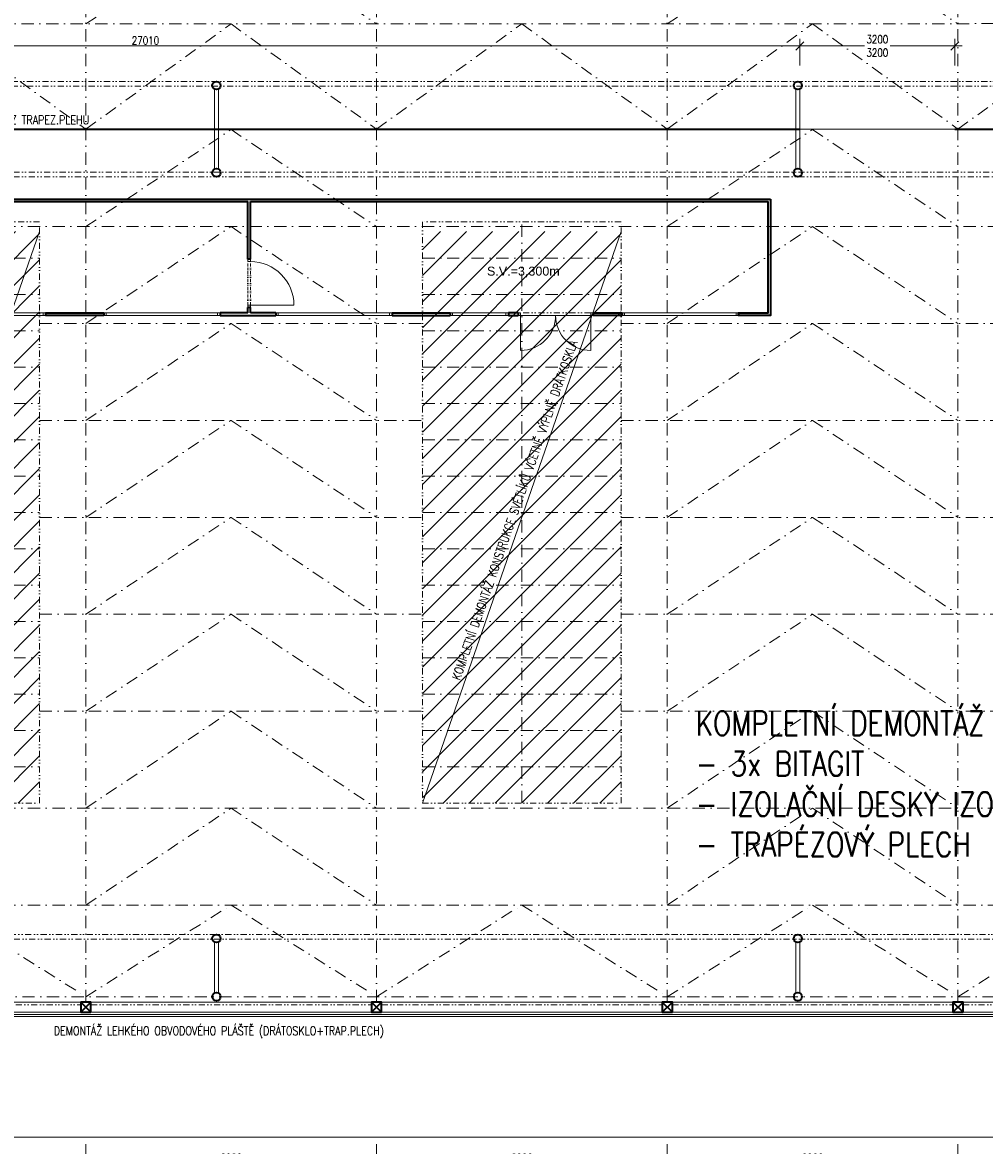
# Model space of a CAD drawing. Header units: millimetres. Extents: x -485339 to 350584, y -1189936 to 0.
# Tile 254 of 256: x -129188 to -109332, y -637580 to -614408. Entities that reach past the tile are written whole.
import ezdxf

# ---------------------------------------------------------------- set-up
doc = ezdxf.new("R2010")
doc.units = ezdxf.units.MM
doc.header["$LTSCALE"] = 10
for name, pattern in [('DASHDOT', [25.4, 12.7, -6.35, 0, -6.35]), ('DASHED', [19.05, 12.7, -6.35]), ('DĚLICÍ2', [15.875, 6.35, -3.175, 0, -3.175, 0, -3.175])]:
    doc.linetypes.add(name, pattern=pattern)
doc.layers.get('Defpoints').update_dxf_attribs({"color": 201})
for name, color, linetype, lineweight, true_color in [('BOUR_DVEŘE', 7, 'Continuous', 18, 0xdba400), ('BOUR_OBV.PLÁŠT', 7, 'Continuous', 18, 0xdba400), ('BOUR_OKNA', 7, 'Continuous', 18, 0xdba400), ('BOUR_ČÁRY_NAD', 7, 'DĚLICÍ2', 18, 0xdba400), ('BOUR_ČÁRY_OBRYS', 7, 'Continuous', 35, 0xdba400), ('BOUR_ČÁRY_PLNÉ', 7, 'Continuous', 18, 0xdba400), ('BOUR_ŠRAFY', 7, 'Continuous', 18, 0xdba400), ('BOURÁNÍ_POPIS', 7, 'Continuous', 18, 0xdba400)]:
    doc.layers.add(name, color=color, linetype=linetype, lineweight=lineweight, true_color=true_color)
for name, color, linetype, lineweight in [('St_kóty', 132, 'Continuous', 18), ('St_plocha_místnosti', 250, 'Continuous', 18), ('St_sloupy_konstrukce haly', 5, 'Continuous', 35), ('St_sloupy_opláštění_půdorys', 25, 'Continuous', 35), ('St_čáry_nad', 250, 'DĚLICÍ2', 18), ('St_čáry_osy', 250, 'DASHDOT', 18), ('St_čáry_plné', 250, 'Continuous', 18)]:
    doc.layers.add(name, color=color, linetype=linetype, lineweight=lineweight)
doc.layers.add('St_plocha_místn', color=140, linetype='Continuous', lineweight=18, plot=False)
doc.styles.add('Andy', font='arial.ttf')
doc.styles.add('ROMANS', font='romans.shx', dxfattribs={"width": 0.8})
doc.styles.get("Standard").update_dxf_attribs({"font": 'simplex.shx', "width": 0.8})
doc.linetypes.add('ZIGZAG', pattern='A,0.00254,-5.08,[131,ltypeshp.shx,S=5.08,R=0,X=-5.08,Y=0],-10.16,[131,ltypeshp.shx,S=5.08,R=180,X=5.08,Y=0],-5.08', length=20.32254)
doc.dimstyles.new('stavebníM100', dxfattribs={"dimtxt": 165, "dimasz": 170, "dimexe": 150, "dimexo": 100, "dimgap": 30, "dimtad": 1, "dimdec": 0, "dimtxsty": 'Standard', "dimblk": 'OBLIQUE', "dimcen": -2.5, "dimdle": 150, "dimclrd": 256, "dimclre": 256, "dimclrt": 256, "dimadec": 4, "dimazin": 0, "dimtfac": 1, "dimtdec": 0, "dimtmove": 2, "dimatfit": 3, "dimldrblk": 'OBLIQUE', "dimfxl": 400, "dimfxlon": 1, "dimlwd": -1, "dimlwe": -1, "dimarcsym": 0})
doc.dimstyles.new('stavebníM100_modul', dxfattribs={"dimtxt": 250, "dimasz": 200, "dimexe": 150, "dimexo": 100, "dimgap": 30, "dimtad": 1, "dimdec": 0, "dimtxsty": 'Standard', "dimblk": 'DOT', "dimcen": -2.5, "dimdle": 150, "dimclrd": 256, "dimclre": 256, "dimclrt": 256, "dimadec": 4, "dimazin": 0, "dimtfac": 1, "dimtdec": 0, "dimtmove": 2, "dimatfit": 3, "dimldrblk": 'OBLIQUE', "dimfxl": 400, "dimfxlon": 1, "dimlwd": -1, "dimlwe": -1, "dimarcsym": 0})
doc.dimstyles.new('stavebníM50 vnitřní', dxfattribs={"dimtxt": 100, "dimasz": 100, "dimexe": 50, "dimexo": 100, "dimgap": 30, "dimtad": 1, "dimdec": 0, "dimtxsty": 'Standard', "dimblk": 'OBLIQUE', "dimcen": 2.5, "dimclrd": 256, "dimclre": 256, "dimclrt": 256, "dimadec": 0, "dimazin": 0, "dimtfac": 1, "dimtdec": 0, "dimtmove": 2, "dimatfit": 2, "dimldrblk": 'OBLIQUE', "dimfxl": 250, "dimfxlon": 1, "dimlwd": -1, "dimlwe": -1, "dimarcsym": 0})

# ---------------------------------------------------------------- blocks, each defined once
blk = doc.blocks.new('G$C08AFE675')
at = {"layer": 'St_sloupy_konstrukce haly', "color": 250, "lineweight": 18, "ltscale": 2}
for points in [[(-525, 40), (525, 40)], [(-525, -40), (525, -40)]]:
    blk.add_lwpolyline(points, dxfattribs=at)
at = {"layer": 'St_sloupy_konstrukce haly', "ltscale": 2}
for centre in [(-600, 0), (600, 0)]:
    blk.add_circle(centre, 85, dxfattribs=at)
blk = doc.blocks.new('G$CD8A98CDB')
at = {"layer": 'St_sloupy_konstrukce haly', "color": 250, "lineweight": 18, "ltscale": 2}
for points in [[(-825, 0), (825, 0)], [(-825, -80), (825, -80)]]:
    blk.add_lwpolyline(points, dxfattribs=at)
at = {"layer": 'St_sloupy_konstrukce haly', "ltscale": 2}
for centre in [(-900, -40), (900, -40)]:
    blk.add_circle(centre, 85, dxfattribs=at)
blk = doc.blocks.new('G$C0F2906C7')
at = {"layer": 'St_sloupy_opláštění_půdorys', "ltscale": 2}
blk.add_lwpolyline([(-105, -105), (105, -105), (105, 105), (-105, 105)], close=True, dxfattribs=at)
for points in [[(-105, 105), (105, -105)], [(105, 105), (-105, -105)]]:
    blk.add_lwpolyline(points, dxfattribs=at)
blk = doc.blocks.new('G$CE3D3B369')
at = {"layer": 'BOUR_ČÁRY_PLNÉ', "color": 0, "linetype": 'DASHDOT', "ltscale": 2}
for points in [[(750, 4100), (750, 0)], [(1500, 4100), (1500, 0)], [(2250, 4100), (2250, 0)], [(3000, 4100), (3000, 0)], [(3750, 4100), (3750, 0)], [(4500, 4100), (4500, 0)], [(5250, 4100), (5250, 0)], [(6000, 4100), (6000, 0)], [(6750, 4100), (6750, 0)], [(7500, 4100), (7500, 0)], [(8250, 4100), (8250, 0)], [(9000, 4100), (9000, 0)], [(9750, 4100), (9750, 0)], [(10500, 4100), (10500, 0)], [(11250, 4100), (11250, 0)], [(0, 2050), (12000, 2050)]]:
    blk.add_lwpolyline(points, dxfattribs=at)
at = {"layer": 'St_čáry_osy', "color": 0, "linetype": 'ByBlock', "ltscale": 2}
blk.add_lwpolyline([(0, 0), (12000, 0), (12000, 4100), (0, 4100)], close=True, dxfattribs=at)
blk = doc.blocks.new('*U3705')
at = {"layer": 'St_čáry_osy', "ltscale": 2}
blk.add_lwpolyline([(-3000, -1000), (-4, 1000), (3000, -1000)], dxfattribs=at)
blk = doc.blocks.new('*U3706')
at = {"layer": 'St_čáry_osy', "ltscale": 2}
for p in [(0, 0), (12000, 0)]:
    blk.add_blockref('*U3705', p, dxfattribs=at)
blk = doc.blocks.new('*U3715')
at = {"layer": 'St_čáry_osy', "ltscale": 2}
blk.add_lwpolyline([(-3000, -1945), (-4, -55), (3000, -1945)], dxfattribs=at)
blk = doc.blocks.new('*U3716')
at = {"layer": 'St_čáry_osy', "ltscale": 2}
for p in [(0, 0), (6000, 0), (12000, 0), (18000, 0), (24000, 0)]:
    blk.add_blockref('*U3715', p, dxfattribs=at)
blk = doc.blocks.new('*U3719')
at = {"layer": 'St_čáry_osy', "ltscale": 2}
blk.add_lwpolyline([(-3000, -1000), (-4, 1000), (3000, -1000)], dxfattribs=at)
blk = doc.blocks.new('*U3720')
at = {"layer": 'St_čáry_osy', "ltscale": 2}
for p in [(0, 14000), (12000, 14000), (0, 12000), (12000, 12000), (0, 10000), (12000, 10000), (0, 8000), (12000, 8000), (0, 6000), (12000, 6000), (0, 4000), (12000, 4000), (0, 2000), (12000, 2000), (0, 0), (12000, 0)]:
    blk.add_blockref('*U3719', p, dxfattribs=at)
blk = doc.blocks.new('_OBLIQUE')
at = {"color": 0, "linetype": 'ByBlock'}
blk.add_line((-0.5, -0.5), (0.5, 0.5), dxfattribs=at)
blk = doc.blocks.new('*D4048')
at = {"layer": 'Defpoints', "color": 0}
for p in [(-140255, -636716), (-70505, -637116), (-70505, -637405)]:
    blk.add_point(p, dxfattribs=at)
at = {"layer": 'St_kóty'}
for p, q in [((-140255, -637005), (-140255, -637555)), ((-70505, -637216), (-70505, -637555)), ((-140405, -637405), (-70355, -637405))]:
    blk.add_line(p, q, dxfattribs=at)
at = {"layer": 'St_kóty', "linetype": 'ByBlock', "xscale": 170, "yscale": 170, "zscale": 170, "rotation": 180}
blk.add_blockref('_OBLIQUE', (-140255, -637405), dxfattribs=at)
at = {"layer": 'St_kóty', "linetype": 'ByBlock', "xscale": 170, "yscale": 170, "zscale": 170}
blk.add_blockref('_OBLIQUE', (-70505, -637405), dxfattribs=at)
at = {"layer": 'St_kóty', "insert": (-105380, -637292), "char_height": 165, "attachment_point": 5}
blk.add_mtext('69750', dxfattribs=at)
blk = doc.blocks.new('*D4065')
at = {"layer": 'Defpoints', "color": 0}
for p in [(-133880, -634724), (-127880, -634724), (-127880, -637949)]:
    blk.add_point(p, dxfattribs=at)
at = {"layer": 'St_kóty'}
for p, q in [((-133880, -637549), (-133880, -638099)), ((-127880, -637549), (-127880, -638099)), ((-134030, -637949), (-127730, -637949))]:
    blk.add_line(p, q, dxfattribs=at)
at = {"layer": 'St_kóty', "linetype": 'ByBlock', "xscale": 170, "yscale": 170, "zscale": 170, "rotation": 180}
blk.add_blockref('_OBLIQUE', (-133880, -637949), dxfattribs=at)
at = {"layer": 'St_kóty', "linetype": 'ByBlock', "xscale": 170, "yscale": 170, "zscale": 170}
blk.add_blockref('_OBLIQUE', (-127880, -637949), dxfattribs=at)
at = {"layer": 'St_kóty', "insert": (-130880, -637836), "char_height": 165, "attachment_point": 5}
blk.add_mtext('6000', dxfattribs=at)
blk = doc.blocks.new('*D4066')
at = {"layer": 'Defpoints', "color": 0}
for p in [(-127880, -634724), (-121880, -634724), (-121880, -637949)]:
    blk.add_point(p, dxfattribs=at)
at = {"layer": 'St_kóty'}
for p, q in [((-127880, -637549), (-127880, -638099)), ((-121880, -637549), (-121880, -638099)), ((-128030, -637949), (-121730, -637949))]:
    blk.add_line(p, q, dxfattribs=at)
at = {"layer": 'St_kóty', "linetype": 'ByBlock', "xscale": 170, "yscale": 170, "zscale": 170, "rotation": 180}
blk.add_blockref('_OBLIQUE', (-127880, -637949), dxfattribs=at)
at = {"layer": 'St_kóty', "linetype": 'ByBlock', "xscale": 170, "yscale": 170, "zscale": 170}
blk.add_blockref('_OBLIQUE', (-121880, -637949), dxfattribs=at)
at = {"layer": 'St_kóty', "insert": (-124880, -637836), "char_height": 165, "attachment_point": 5}
blk.add_mtext('6000', dxfattribs=at)
blk = doc.blocks.new('*D4067')
at = {"layer": 'Defpoints', "color": 0}
for p in [(-121880, -634724), (-115880, -634724), (-115880, -637949)]:
    blk.add_point(p, dxfattribs=at)
at = {"layer": 'St_kóty'}
for p, q in [((-121880, -637549), (-121880, -638099)), ((-115880, -637549), (-115880, -638099)), ((-122030, -637949), (-115730, -637949))]:
    blk.add_line(p, q, dxfattribs=at)
at = {"layer": 'St_kóty', "linetype": 'ByBlock', "xscale": 170, "yscale": 170, "zscale": 170, "rotation": 180}
blk.add_blockref('_OBLIQUE', (-121880, -637949), dxfattribs=at)
at = {"layer": 'St_kóty', "linetype": 'ByBlock', "xscale": 170, "yscale": 170, "zscale": 170}
blk.add_blockref('_OBLIQUE', (-115880, -637949), dxfattribs=at)
at = {"layer": 'St_kóty', "insert": (-118880, -637836), "char_height": 165, "attachment_point": 5}
blk.add_mtext('6000', dxfattribs=at)
blk = doc.blocks.new('*D4068')
at = {"layer": 'Defpoints', "color": 0}
for p in [(-115880, -634724), (-109880, -634724), (-109880, -637949)]:
    blk.add_point(p, dxfattribs=at)
at = {"layer": 'St_kóty'}
for p, q in [((-115880, -637549), (-115880, -638099)), ((-109880, -637549), (-109880, -638099)), ((-116030, -637949), (-109730, -637949))]:
    blk.add_line(p, q, dxfattribs=at)
at = {"layer": 'St_kóty', "linetype": 'ByBlock', "xscale": 170, "yscale": 170, "zscale": 170, "rotation": 180}
blk.add_blockref('_OBLIQUE', (-115880, -637949), dxfattribs=at)
at = {"layer": 'St_kóty', "linetype": 'ByBlock', "xscale": 170, "yscale": 170, "zscale": 170}
blk.add_blockref('_OBLIQUE', (-109880, -637949), dxfattribs=at)
at = {"layer": 'St_kóty', "insert": (-112880, -637836), "char_height": 165, "attachment_point": 5}
blk.add_mtext('6000', dxfattribs=at)
blk = doc.blocks.new('*D4069')
at = {"layer": 'Defpoints', "color": 0}
for p in [(-109880, -634724), (-103880, -634724), (-103880, -637949)]:
    blk.add_point(p, dxfattribs=at)
at = {"layer": 'St_kóty'}
for p, q in [((-109880, -637549), (-109880, -638099)), ((-103880, -637549), (-103880, -638099)), ((-110030, -637949), (-103730, -637949))]:
    blk.add_line(p, q, dxfattribs=at)
at = {"layer": 'St_kóty', "linetype": 'ByBlock', "xscale": 170, "yscale": 170, "zscale": 170, "rotation": 180}
blk.add_blockref('_OBLIQUE', (-109880, -637949), dxfattribs=at)
at = {"layer": 'St_kóty', "linetype": 'ByBlock', "xscale": 170, "yscale": 170, "zscale": 170}
blk.add_blockref('_OBLIQUE', (-103880, -637949), dxfattribs=at)
at = {"layer": 'St_kóty', "insert": (-106880, -637836), "char_height": 165, "attachment_point": 5}
blk.add_mtext('6000', dxfattribs=at)
blk = doc.blocks.new('_Dot')
at = {"color": 0, "linetype": 'ByBlock', "lineweight": -2}
blk.add_line((-0.5, 0), (-1, 0), dxfattribs=at)
at = {"color": 0, "linetype": 'ByBlock', "const_width": 0.5}
blk.add_lwpolyline([(-0.25, 0, 1), (0.25, 0, 1)], format="xyb", close=True, dxfattribs=at)
blk = doc.blocks.new('*D4091')
at = {"layer": 'Defpoints', "color": 0}
for p in [(-113185, -615709), (-101185, -615709), (-113185, -638883)]:
    blk.add_point(p, dxfattribs=at)
at = {"layer": 'St_kóty'}
for p, q in [((-113185, -638483), (-113185, -639033)), ((-101185, -638483), (-101185, -639033)), ((-101385, -638883), (-112985, -638883))]:
    blk.add_line(p, q, dxfattribs=at)
at = {"layer": 'St_kóty', "linetype": 'ByBlock', "xscale": 200, "yscale": 200, "zscale": 200, "rotation": 180}
blk.add_blockref('_Dot', (-113185, -638883), dxfattribs=at)
at = {"layer": 'St_kóty', "linetype": 'ByBlock', "xscale": 200, "yscale": 200, "zscale": 200}
blk.add_blockref('_Dot', (-101185, -638883), dxfattribs=at)
at = {"layer": 'St_kóty', "insert": (-107185, -638728), "char_height": 250, "attachment_point": 5}
blk.add_mtext('12000', dxfattribs=at)
blk = doc.blocks.new('*D4092')
at = {"layer": 'Defpoints', "color": 0}
for p in [(-125185, -615709), (-113185, -615709), (-125185, -638883)]:
    blk.add_point(p, dxfattribs=at)
at = {"layer": 'St_kóty'}
for p, q in [((-125185, -638483), (-125185, -639033)), ((-113185, -638483), (-113185, -639033)), ((-113385, -638883), (-124985, -638883))]:
    blk.add_line(p, q, dxfattribs=at)
at = {"layer": 'St_kóty', "linetype": 'ByBlock', "xscale": 200, "yscale": 200, "zscale": 200, "rotation": 180}
blk.add_blockref('_Dot', (-125185, -638883), dxfattribs=at)
at = {"layer": 'St_kóty', "linetype": 'ByBlock', "xscale": 200, "yscale": 200, "zscale": 200}
blk.add_blockref('_Dot', (-113185, -638883), dxfattribs=at)
at = {"layer": 'St_kóty', "insert": (-119185, -638728), "char_height": 250, "attachment_point": 5}
blk.add_mtext('12000', dxfattribs=at)
blk = doc.blocks.new('*D4093')
at = {"layer": 'Defpoints', "color": 0}
for p in [(-137185, -615709), (-125185, -615709), (-137185, -638883)]:
    blk.add_point(p, dxfattribs=at)
at = {"layer": 'St_kóty'}
for p, q in [((-137185, -638483), (-137185, -639033)), ((-125185, -638483), (-125185, -639033)), ((-125385, -638883), (-136985, -638883))]:
    blk.add_line(p, q, dxfattribs=at)
at = {"layer": 'St_kóty', "linetype": 'ByBlock', "xscale": 200, "yscale": 200, "zscale": 200, "rotation": 180}
blk.add_blockref('_Dot', (-137185, -638883), dxfattribs=at)
at = {"layer": 'St_kóty', "linetype": 'ByBlock', "xscale": 200, "yscale": 200, "zscale": 200}
blk.add_blockref('_Dot', (-125185, -638883), dxfattribs=at)
at = {"layer": 'St_kóty', "insert": (-131185, -638728), "char_height": 250, "attachment_point": 5}
blk.add_mtext('12000', dxfattribs=at)
blk = doc.blocks.new('*D4170')
at = {"layer": 'Defpoints', "color": 0}
for p in [(-113145, -614893), (-140155, -616609), (-113145, -616609)]:
    blk.add_point(p, dxfattribs=at)
at = {"layer": 'St_kóty'}
for p, q in [((-140155, -615293), (-140155, -614743)), ((-113145, -615293), (-113145, -614743)), ((-140305, -614893), (-112995, -614893))]:
    blk.add_line(p, q, dxfattribs=at)
at = {"layer": 'St_kóty', "linetype": 'ByBlock', "xscale": 170, "yscale": 170, "zscale": 170, "rotation": 180}
blk.add_blockref('_OBLIQUE', (-140155, -614893), dxfattribs=at)
at = {"layer": 'St_kóty', "linetype": 'ByBlock', "xscale": 170, "yscale": 170, "zscale": 170}
blk.add_blockref('_OBLIQUE', (-113145, -614893), dxfattribs=at)
at = {"layer": 'St_kóty', "insert": (-126650, -614780), "char_height": 165, "attachment_point": 5}
blk.add_mtext('27010', dxfattribs=at)
blk = doc.blocks.new('*D4171')
at = {"layer": 'Defpoints', "color": 0}
for p in [(-109945, -614893), (-113145, -616609), (-109945, -616609)]:
    blk.add_point(p, dxfattribs=at)
at = {"layer": 'St_kóty'}
for p, q in [((-113145, -615293), (-113145, -614743)), ((-109945, -615293), (-109945, -614743)), ((-113295, -614893), (-111807, -614893)), ((-109795, -614893), (-111282, -614893))]:
    blk.add_line(p, q, dxfattribs=at)
at = {"layer": 'St_kóty', "linetype": 'ByBlock', "xscale": 170, "yscale": 170, "zscale": 170, "rotation": 180}
blk.add_blockref('_OBLIQUE', (-113145, -614893), dxfattribs=at)
at = {"layer": 'St_kóty', "linetype": 'ByBlock', "xscale": 170, "yscale": 170, "zscale": 170}
blk.add_blockref('_OBLIQUE', (-109945, -614893), dxfattribs=at)
at = {"layer": 'St_kóty', "insert": (-111545, -614893), "char_height": 165, "attachment_point": 5}
blk.add_mtext('3200\\P3200', dxfattribs=at)
blk = doc.blocks.new('*D5385')
at = {"layer": 'Defpoints', "color": 0}
for p in [(-43625, -616887), (-140555, -634919), (-43625, -640487)]:
    blk.add_point(p, dxfattribs=at)
at = {"layer": 'St_kóty'}
for p, q in [((-140555, -640237), (-140555, -640537)), ((-43625, -640237), (-43625, -640537)), ((-140555, -640487), (-43625, -640487))]:
    blk.add_line(p, q, dxfattribs=at)
at = {"layer": 'St_kóty', "linetype": 'ByBlock', "xscale": 100, "yscale": 100, "zscale": 100, "rotation": 180}
blk.add_blockref('_OBLIQUE', (-140555, -640487), dxfattribs=at)
at = {"layer": 'St_kóty', "linetype": 'ByBlock', "xscale": 100, "yscale": 100, "zscale": 100}
blk.add_blockref('_OBLIQUE', (-43625, -640487), dxfattribs=at)
at = {"layer": 'St_kóty', "insert": (-92090, -640407), "char_height": 100, "attachment_point": 5}
blk.add_mtext('96930', dxfattribs=at)
blk = doc.blocks.new('*D5386')
at = {"layer": 'Defpoints', "color": 0}
for p in [(-140555, -634919), (-59725, -635319), (-59725, -640095)]:
    blk.add_point(p, dxfattribs=at)
at = {"layer": 'St_kóty'}
for p, q in [((-140555, -639845), (-140555, -640145)), ((-59725, -639845), (-59725, -640145)), ((-140555, -640095), (-59725, -640095))]:
    blk.add_line(p, q, dxfattribs=at)
at = {"layer": 'St_kóty', "linetype": 'ByBlock', "xscale": 100, "yscale": 100, "zscale": 100, "rotation": 180}
blk.add_blockref('_OBLIQUE', (-140555, -640095), dxfattribs=at)
at = {"layer": 'St_kóty', "linetype": 'ByBlock', "xscale": 100, "yscale": 100, "zscale": 100}
blk.add_blockref('_OBLIQUE', (-59725, -640095), dxfattribs=at)
at = {"layer": 'St_kóty', "insert": (-100140, -640015), "char_height": 100, "attachment_point": 5}
blk.add_mtext('80830', dxfattribs=at)
blk = doc.blocks.new('G$C3028C24B')
at = {"layer": 'BOUR_DVEŘE', "ltscale": 2}
for points in [[(15345, -1240), (15395, -1240), (15395, -1290), (15345, -1290)], [(15345, -2240), (15395, -2240), (15395, -2190), (15345, -2190)], [(6600, -2400), (6650, -2400), (6650, -2350), (6600, -2350)], [(8100, -2400), (8150, -2400), (8150, -2350), (8100, -2350)], [(20920, -2400), (20970, -2400), (20970, -2350), (20920, -2350)], [(22420, -2400), (22470, -2400), (22470, -2350), (22420, -2350)]]:
    blk.add_lwpolyline(points, close=True, dxfattribs=at)
at = {"layer": 'BOUR_DVEŘE', "linetype": 'DĚLICÍ2'}
for points in [[(15345, -2190), (15345, -1290)], [(15395, -2190), (15395, -1290)]]:
    blk.add_lwpolyline(points, dxfattribs=at)
at = {"layer": 'BOUR_DVEŘE', "ltscale": 2}
for points in [[(15395, -2190), (16295, -2190)], [(6650, -2400), (6650, -3125)], [(8100, -2400), (8100, -3125)], [(20970, -2400), (20970, -3125)], [(22420, -2400), (22420, -3125)]]:
    blk.add_lwpolyline(points, dxfattribs=at)
at = {"layer": 'BOUR_DVEŘE', "linetype": 'DĚLICÍ2', "ltscale": 2}
for points in [[(8100, -2350), (6650, -2350)], [(8100, -2400), (6650, -2400)], [(22420, -2350), (20970, -2350)], [(22420, -2400), (20970, -2400)]]:
    blk.add_lwpolyline(points, dxfattribs=at)
at = {"layer": 'BOUR_DVEŘE', "ltscale": 2}
for centre, radius, start, end in [((15395, -2190), 900, 0, 90), ((6650, -2400), 725, 270, 0), ((8100, -2400), 725, 180, 270), ((20970, -2400), 725, 270, 0), ((22420, -2400), 725, 180, 270)]:
    blk.add_arc(centre, radius, start, end, dxfattribs=at)
at = {"layer": 'BOUR_OKNA', "ltscale": 2}
for points in [[(1300, -2350), (3700, -2350)], [(1300, -2400), (3700, -2400)], [(1350, -2350), (1350, -2400)], [(3650, -2350), (3650, -2400)], [(5200, -2350), (6400, -2350)], [(5200, -2400), (6400, -2400)], [(5250, -2350), (5250, -2400)], [(6350, -2350), (6350, -2400)], [(8770, -2350), (11170, -2350)], [(8770, -2400), (11170, -2400)], [(8820, -2350), (8820, -2400)], [(11120, -2350), (11120, -2400)], [(12370, -2350), (14770, -2350)], [(12370, -2400), (14770, -2400)], [(12420, -2350), (12420, -2400)], [(14720, -2350), (14720, -2400)], [(15920, -2350), (18320, -2350)], [(15920, -2400), (18320, -2400)], [(15970, -2350), (15970, -2400)], [(18270, -2350), (18270, -2400)], [(19520, -2350), (20720, -2350)], [(19520, -2400), (20720, -2400)], [(19570, -2350), (19570, -2400)], [(20670, -2350), (20670, -2400)], [(23070, -2350), (25470, -2350)], [(23070, -2400), (25470, -2400)], [(23120, -2350), (23120, -2400)], [(25420, -2350), (25420, -2400)]]:
    blk.add_lwpolyline(points, dxfattribs=at)
at = {"layer": 'BOUR_ČÁRY_OBRYS', "ltscale": 2}
for points in [[(0, 0), (0, -2400)], [(0, 0), (26130, 0)], [(26130, 0), (26130, -2400), (25470, -2400), (25470, -2350), (26080, -2350), (26080, -50)], [(50, -50), (50, -2350)], [(50, -50), (15345, -50)], [(15345, -1240), (15345, -50)], [(15395, -50), (26080, -50)], [(15395, -1240), (15395, -50)], [(15395, -1240), (15345, -1240)], [(15395, -2240), (15345, -2240)], [(15345, -2350), (15345, -2240)], [(15395, -2350), (15395, -2240)], [(1300, -2400), (0, -2400)], [(1300, -2350), (50, -2350)], [(1300, -2350), (1300, -2400)], [(3700, -2350), (3700, -2400)], [(5200, -2350), (3700, -2350)], [(3700, -2400), (5200, -2400)], [(5200, -2350), (5200, -2400)], [(6400, -2350), (6400, -2400)], [(6400, -2350), (6600, -2350)], [(6600, -2400), (6400, -2400)], [(6600, -2350), (6600, -2400)], [(8150, -2350), (8150, -2400)], [(8150, -2350), (8770, -2350)], [(8770, -2400), (8150, -2400)], [(8770, -2350), (8770, -2400)], [(11170, -2350), (11170, -2400)], [(11170, -2350), (12370, -2350)], [(12370, -2400), (11170, -2400)], [(12370, -2350), (12370, -2400)], [(14770, -2350), (14770, -2400)], [(15345, -2350), (14770, -2350)], [(14770, -2400), (15920, -2400)], [(15920, -2350), (15395, -2350)], [(15920, -2350), (15920, -2400)], [(18320, -2350), (18320, -2400)], [(18320, -2350), (19520, -2350)], [(18320, -2400), (19520, -2400)], [(19520, -2350), (19520, -2400)], [(20720, -2350), (20720, -2400)], [(20920, -2350), (20720, -2350)], [(20720, -2400), (20920, -2400)], [(20920, -2350), (20920, -2400)], [(22470, -2350), (22470, -2400)], [(22470, -2350), (23070, -2350)], [(23070, -2400), (22470, -2400)], [(23070, -2350), (23070, -2400)], [(25470, -2350), (25470, -2400)]]:
    blk.add_lwpolyline(points, dxfattribs=at)
at = {"layer": 'St_čáry_plné', "ltscale": 2}
blk.add_lwpolyline([(4175, -2606), (4725, -2606), (4725, -2400), (4175, -2400)], close=True, dxfattribs=at)
at = {"layer": 'BOURÁNÍ_POPIS', "ltscale": 2, "style": 'Andy'}
for p in [(6668, -1580), (20279, -1580)]:
    blk.add_text('S.V.=3,300m', height=185, dxfattribs=at).set_placement(p)
at = {"layer": 'St_čáry_plné', "ltscale": 2, "width": 0.8}
blk.add_text('RV', height=150, dxfattribs=at).set_placement((4429, -2582))

msp = doc.modelspace()

# ---------------------------------------------------------------- hatches: boundary and pattern name
at = {"layer": 'BOUR_ŠRAFY', "linetype": 'DASHED'}
h = msp.add_hatch(dxfattribs=at)
h.set_pattern_fill('ANSI31', color=256, scale=120)
h.set_pattern_definition([(45, (12000, 0), (-269.40768, 269.40768), [])])
h.paths.add_polyline_path([(-132934.2, -630519.2), (-128834.2, -630519.2), (-128834.2, -618719.2), (-132934.2, -618719.2)])
h = msp.add_hatch(dxfattribs=at)
h.set_pattern_fill('ANSI31', color=256, scale=120)
h.set_pattern_definition([(45, (24000, 0), (-269.40768, 269.40768), [])])
h.paths.add_polyline_path([(-120934.2, -630519.2), (-116834.2, -630519.2), (-116834.2, -618719.2), (-120934.2, -618719.2)])

# ---------------------------------------------------------------- linework, layer by layer
at = {"layer": 'BOUR_OBV.PLÁŠT', "ltscale": 2}
for points in [[(-140254.9, -634829.2), (-70504.9, -634829.2)], [(-140254.9, -634879.2), (-70504.9, -634879.2)]]:
    msp.add_lwpolyline(points, dxfattribs=at)
at = {"layer": 'BOUR_ČÁRY_OBRYS', "linetype": 'ZIGZAG', "lineweight": 35, "ltscale": 0.5}
for points in [[(-140254.9, -616609.2), (-113144.9, -616609.2)], [(-109944.9, -616609.2), (-70504.9, -616609.2)]]:
    msp.add_lwpolyline(points, dxfattribs=at)
at = {"layer": 'BOURÁNÍ_POPIS'}
for points in [[(-128834.2, -618719.2), (-132934.2, -630519.2)], [(-116834.2, -618719.2), (-120934.2, -630519.2)]]:
    msp.add_lwpolyline(points, dxfattribs=at)
at = {"layer": 'St_plocha_místn'}
msp.add_lwpolyline([(-70504.9, -616609.2), (-140154.9, -616609.2), (-140154.9, -613249.2)], dxfattribs=at)
for points in [[(-140254.9, -634619.2), (-140254.9, -630729.2), (-140044.9, -630729.2), (-140044.9, -630519.2), (-140254.9, -630519.2), (-140254.9, -625109.2), (-140044.9, -625109.2), (-140044.9, -624899.2), (-140254.9, -624899.2), (-140254.9, -619489.2), (-140044.9, -619489.2), (-140044.9, -619279.2), (-140154.9, -619279.2), (-140154.9, -616609.2), (-74604.9, -616609.2), (-74604.9, -625639.2), (-70504.9, -625639.2), (-70504.9, -634619.2)], [(-139879.9, -618051.2), (-113749.9, -618051.2), (-113749.9, -620451.2), (-139879.9, -620451.2)]]:
    msp.add_lwpolyline(points, close=True, dxfattribs=at)
at = {"layer": 'St_čáry_nad', "ltscale": 2}
for points in [[(-43825.2, -615624.2), (-139879.9, -615624.2)], [(-43825.2, -615724.2), (-139879.9, -615724.2)], [(-74604.9, -617494.2), (-139879.9, -617494.2)], [(-74604.9, -617594.2), (-139879.9, -617594.2)], [(-71184.9, -633224.2), (-139879.9, -633224.2)], [(-71101.2, -633324.2), (-139879.9, -633324.2)], [(-133774.9, -634674.2), (-127984.9, -634674.2)], [(-127774.9, -634674.2), (-121984.9, -634674.2)], [(-121774.9, -634674.2), (-115984.9, -634674.2)], [(-115774.9, -634674.2), (-109984.9, -634674.2)], [(-109774.9, -634674.2), (-103984.9, -634674.2)]]:
    msp.add_lwpolyline(points, dxfattribs=at)
at = {"layer": 'St_čáry_osy', "ltscale": 2}
for points in [[(-127879.9, -634619.2), (-127879.9, -567627.2)], [(-121879.9, -634619.2), (-121879.9, -567627.2)], [(-115879.9, -634619.2), (-115879.9, -567627.2)], [(-109879.9, -634619.2), (-109879.9, -567627.2)], [(-139879.9, -614436.7), (-43825.2, -614423.9)], [(-133879.9, -616609.2), (-130884.2, -614436.7), (-127879.9, -616609.2)], [(-127879.9, -616609.2), (-124884.2, -614436.7), (-121879.9, -616609.2)], [(-121879.9, -616609.2), (-118884.2, -614436.7), (-115879.9, -616609.2)], [(-115879.9, -616609.2), (-112884.2, -614436.7), (-109879.9, -616609.2)], [(-109879.9, -616609.2), (-106884.2, -614436.7), (-103879.9, -616609.2)], [(-140254.9, -618619.2), (-74504.9, -618619.2)], [(-128834.2, -620619.2), (-120934.2, -620619.2)], [(-116834.2, -620619.2), (-108934.2, -620619.2)], [(-128834.2, -622619.2), (-120934.2, -622619.2)], [(-116834.2, -622619.2), (-108934.2, -622619.2)], [(-128834.2, -624619.2), (-120934.2, -624619.2)], [(-116834.2, -624619.2), (-108934.2, -624619.2)], [(-128834.2, -626619.2), (-120934.2, -626619.2)], [(-116834.2, -626619.2), (-108934.2, -626619.2)], [(-128834.2, -628619.2), (-120934.2, -628619.2)], [(-116834.2, -628619.2), (-108934.2, -628619.2)], [(-140254.9, -630619.2), (-70504.9, -630619.2)], [(-140254.9, -632619.2), (-70504.9, -632619.2)], [(-70504.9, -634509.2), (-140099.9, -634509.2)]]:
    msp.add_lwpolyline(points, dxfattribs=at)
at = {"layer": 'St_čáry_plné', "ltscale": 2}
for points in [[(-140254.9, -634619.2), (-70504.9, -634619.2)], [(-140254.9, -634919.2), (-70504.9, -634919.2)]]:
    msp.add_lwpolyline(points, dxfattribs=at)

# ---------------------------------------------------------------- block references
at = {"layer": 'BOUR_ČÁRY_NAD', "ltscale": 2, "rotation": 90}
for p in [(-128834.2, -630519.2), (-116834.2, -630519.2)]:
    msp.add_blockref('G$CE3D3B369', p, dxfattribs=at)
at = {"layer": 'St_plocha_místnosti', "ltscale": 2}
msp.add_blockref('G$C3028C24B', (-139879.9, -618051.2), dxfattribs=at)
at = {"layer": 'St_sloupy_konstrukce haly', "ltscale": 2, "rotation": 90}
for name, p in [('G$CD8A98CDB', (-125224.9, -616609.2)), ('G$CD8A98CDB', (-113224.9, -616609.2)), ('G$C08AFE675', (-125184.9, -633909.2)), ('G$C08AFE675', (-113184.9, -633909.2))]:
    msp.add_blockref(name, p, dxfattribs=at)
at = {"layer": 'St_sloupy_opláštění_půdorys', "ltscale": 2, "rotation": 90}
for p in [(-127879.9, -634724.2), (-121879.9, -634724.2), (-115879.9, -634724.2), (-109879.9, -634724.2)]:
    msp.add_blockref('G$C0F2906C7', p, dxfattribs=at)
at = {"layer": 'St_čáry_osy', "ltscale": 2}
for name, p in [('*U3706', (-124879.9, -613436.7)), ('*U3720', (-124879.9, -631619.2)), ('*U3716', (-130879.9, -632564.2))]:
    msp.add_blockref(name, p, dxfattribs=at)

# ---------------------------------------------------------------- texts
at = {"layer": 'BOURÁNÍ_POPIS', "width": 0.8}
for s, p in [('DEMONTÁŽ DĚLÍCÍ STĚNY NA CELOU VÝŠKU Z TRAPEZ.PLEHU', (-133666.4, -616508.3)), ('DEMONTÁŽ LEHKÉHO OBVODOVÉHO PLÁŠTĚ (DRÁTOSKLO+TRAP.PLECH)', (-128541.2, -635303.7))]:
    msp.add_text(s, height=180, dxfattribs=at).set_placement(p)
msp.add_text('KOMPLETNÍ DEMONTÁŽ KONSTRUKCE SVĚTLÍKŮ VČETNĚ VÝPLNĚ DRÁTKOSKLA', height=180, rotation=70.83983, dxfattribs=at).set_placement((-120159.3, -627993.4))
at = {"layer": 'BOURÁNÍ_POPIS', "insert": (-115292.8, -628619.2), "char_height": 500, "width": 17412.882, "attachment_point": 1, "style": 'ROMANS'}
msp.add_mtext('KOMPLETNÍ DEMONTÁŽ STÁVAJÍCÍHO STŘEŠNÍHO PLÁŠTĚ\\P- 3x BITAGIT^I^I^I          TL.9 mm\\P- IZOLAČNÍ DESKY IZOSID ^I          TL.63 mm\\P- TRAPÉZOVÝ PLECH', dxfattribs=at)

# ---------------------------------------------------------------- dimensions: what is measured, and where the dimension line sits
at = {"layer": 'St_kóty'}
for base, p1, p2, dimstyle, picture, middle in [((-113144.9, -614892.6), (-140154.9, -616609.2), (-113144.9, -616609.2), 'stavebníM100', '*D4170', (-126649.9, -614780.1)), ((-137184.9, -638883.1), (-125184.9, -615709.2), (-137184.9, -615709.2), 'stavebníM100_modul', '*D4093', (-131184.9, -638728.1)), ((-125184.9, -638883.1), (-113184.9, -615709.2), (-125184.9, -615709.2), 'stavebníM100_modul', '*D4092', (-119184.9, -638728.1)), ((-113184.9, -638883.1), (-101184.9, -615709.2), (-113184.9, -615709.2), 'stavebníM100_modul', '*D4091', (-107184.9, -638728.1)), ((-43625.2, -640486.7), (-140554.9, -634919.2), (-43625.2, -616887.4), 'stavebníM50 vnitřní', '*D5385', (-92090, -640406.7)), ((-59724.9, -640094.8), (-140554.9, -634919.2), (-59724.9, -635319.2), 'stavebníM50 vnitřní', '*D5386', (-100139.9, -640014.8)), ((-127879.9, -637948.6), (-133879.9, -634724.2), (-127879.9, -634724.2), 'stavebníM100', '*D4065', (-130879.9, -637836.1)), ((-121879.9, -637948.6), (-127879.9, -634724.2), (-121879.9, -634724.2), 'stavebníM100', '*D4066', (-124879.9, -637836.1)), ((-115879.9, -637948.6), (-121879.9, -634724.2), (-115879.9, -634724.2), 'stavebníM100', '*D4067', (-118879.9, -637836.1)), ((-109879.9, -637948.6), (-115879.9, -634724.2), (-109879.9, -634724.2), 'stavebníM100', '*D4068', (-112879.9, -637836.1)), ((-103879.9, -637948.6), (-109879.9, -634724.2), (-103879.9, -634724.2), 'stavebníM100', '*D4069', (-106879.9, -637836.1))]:
    dim = msp.add_linear_dim(base=base, p1=p1, p2=p2, dimstyle=dimstyle, dxfattribs=at)
    dim.commit()
    dim.dimension.update_dxf_attribs({"geometry": picture, "text_midpoint": middle})
dim = msp.add_linear_dim(base=(-109944.9, -614892.6), p1=(-113144.9, -616609.2), p2=(-109944.9, -616609.2), text='<>\\P3200', dimstyle='stavebníM100', override={"dimtxsty": 'Standard'}, dxfattribs=at)
dim.commit()
dim.dimension.update_dxf_attribs({"geometry": '*D4171', "text_midpoint": (-111544.9, -614892.6), "dimtype": 160})
dim = msp.add_linear_dim(base=(-70504.9, -637404.5), p1=(-140254.9, -636715.8), p2=(-70504.9, -637115.8), dimstyle='stavebníM100', override={"dimtxsty": 'Standard', "dimldrblk": 'OBLIQUE'}, dxfattribs=at)
dim.commit()
dim.dimension.update_dxf_attribs({"geometry": '*D4048', "text_midpoint": (-105379.9, -637292)})

doc.saveas('drawing.dxf')
